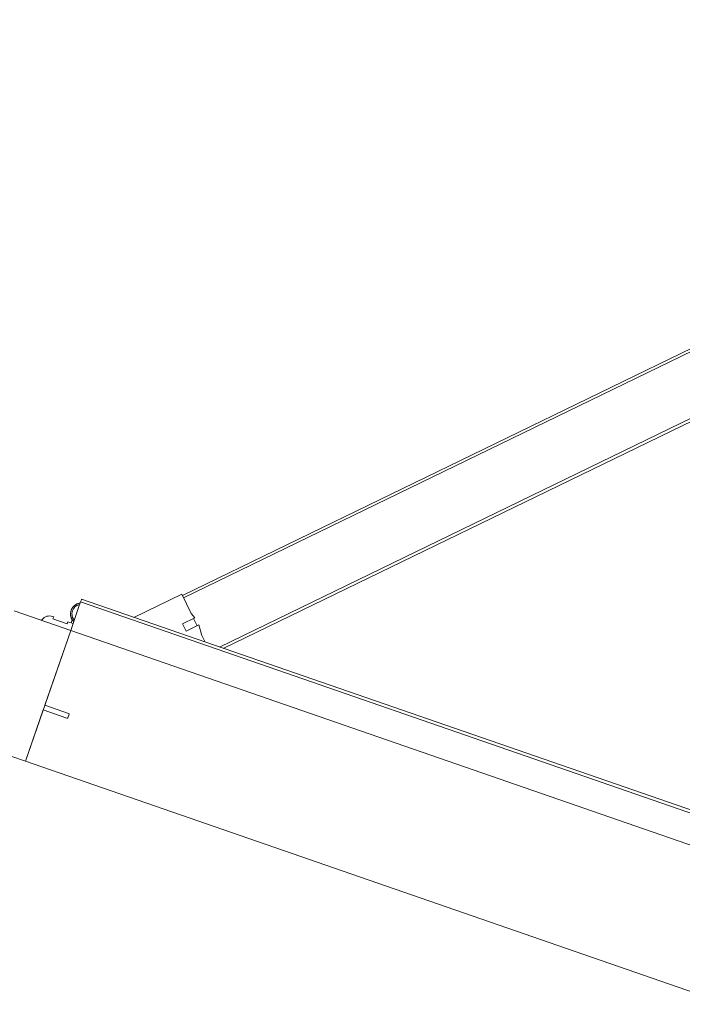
# Model space of a CAD drawing. Header units: inches. Extents: x 424 to 2043, y -237 to 445.
# Tile 229 of 256: x 712.169 to 712.655, y 12.075 to 12.798. Entities that reach past the tile are written whole.
import ezdxf

# ---------------------------------------------------------------- set-up
doc = ezdxf.new("R2010")
doc.units = ezdxf.units.IN
doc.header["$MEASUREMENT"] = 0
doc.layers.add('A-DOOR', color=31, linetype='Continuous', lineweight=9)
doc.styles.get("Standard").update_dxf_attribs({"font": 'arial.ttf'})
doc.dimstyles.new('ISO-25', dxfattribs={"dimtxt": 1.2, "dimasz": 0.5, "dimexe": 0.8, "dimexo": 50, "dimtad": 1, "dimtoh": 1, "dimdec": 1, "dimdsep": 46, "dimtxsty": 'Standard', "dimblk": 'ARCHTICK', "dimcen": 2.5, "dimadec": 0, "dimazin": 0, "dimtfac": 1, "dimtdec": 1, "dimtmove": 0, "dimatfit": 3, "dimldrblk": 'ARCHTICK', "dimfxl": 1, "dimfxlon": 1, "dimarcsym": 0})

# ---------------------------------------------------------------- blocks, each defined once
blk = doc.blocks.new('5-panel_Bi-fold_external_door_10806 - Type 1-V7-اول')
at = {"layer": 'A-DOOR'}
for p, q in [((-1.67569, 0.68899), (-2.26202, 0.10265)), ((-1.67427, 0.68757), (-2.26061, 0.10124)), ((-1.64316, 0.65646), (-2.22393, 0.0757)), ((-1.64175, 0.65504), (-2.2211, 0.07569)), ((-2.26273, 0.10336), (-2.29039, 0.0757)), ((-2.25157, 0.09221), (-2.26273, 0.10336)), ((-2.26061, 0.10124), (-2.26202, 0.10265)), ((-2.25513, 0.08303), (-2.24801, 0.09015)), ((-2.24801, 0.09015), (-2.25157, 0.09221)), ((-2.24452, 0.08515), (-2.24877, 0.08939)), ((-2.25089, 0.07878), (-2.25513, 0.08303)), ((-2.24353, 0.08614), (-2.25089, 0.07878)), ((-2.23892, 0.07956), (-2.24353, 0.08614)), ((-2.23506, 0.0757), (-2.23892, 0.07956)), ((2.581, 0.0759), (-2.331, 0.0759)), ((-2.331, 0.07546), (-2.331, 0.0759)), ((-2.331, 0.07429), (-2.331, 0.07546)), ((-2.331, 0.0737), (-2.331, 0.07429)), ((2.581, 0.0737), (-2.331, 0.0737)), ((-2.331, 0.06925), (-2.331, 0.0737)), ((-2.331, 0.05382), (-2.331, 0.06925)), ((-2.3325, 0.0594), (-2.3325, 0.0569)), ((-2.3325, 0.0594), (-2.3325, 0.0569)), ((-2.3325, 0.0594), (-2.3325, 0.0569)), ((-2.3325, 0.0594), (-2.3325, 0.0569)), ((-2.331, 0.0516), (-2.375, 0.0516)), ((-2.34605, 0.0569), (-2.3469, 0.0569)), ((-2.34605, 0.0569), (-2.3469, 0.0569)), ((-2.34605, 0.0553), (-2.34605, 0.0569)), ((-2.34605, 0.0553), (-2.34605, 0.0569)), ((-2.33495, 0.0553), (-2.34605, 0.0553)), ((-2.331, 0.0569), (-2.33495, 0.0569)), ((-2.33495, 0.0569), (-2.33495, 0.0553)), ((-2.331, 0.0516), (-2.331, 0.05382)), ((-2.331, -0.05), (-2.331, 0.0516)), ((-2.331, 0.0516), (2.581, 0.0516)), ((-2.331, -0.0065), (-2.331, 0.0516)), ((-2.3125, -0.0065), (-2.331, -0.0065)), ((-2.312, -0.0097), (-2.312, -0.007)), ((-2.331, -0.05), (-2.331, -0.0102)), ((-2.331, -0.0102), (-2.3125, -0.0102)), ((-2.375, -0.05), (-2.331, -0.05)), ((-2.331, -0.05), (2.581, -0.05))]:
    blk.add_line(p, q, dxfattribs=at)
at = {"layer": 'A-DOOR', "flags": 128}
blk.add_lwpolyline([(-2.33119, 0.0727), (-2.33148, 0.07254), (-2.33175, 0.07238), (-2.33202, 0.0722), (-2.33228, 0.07202), (-2.33253, 0.07182), (-2.33278, 0.07161), (-2.33301, 0.0714), (-2.33324, 0.07117), (-2.33346, 0.07094), (-2.33367, 0.0707), (-2.33386, 0.07045), (-2.33405, 0.07019), (-2.33423, 0.06992), (-2.3344, 0.06965), (-2.33456, 0.06937), (-2.3347, 0.06909), (-2.33483, 0.06879), (-2.33496, 0.0685), (-2.33507, 0.0682), (-2.33516, 0.06789), (-2.33525, 0.06759), (-2.33532, 0.06727), (-2.33538, 0.06696), (-2.33543, 0.06664), (-2.33547, 0.06633), (-2.33549, 0.06601), (-2.3355, 0.06569), (-2.3355, 0.06537), (-2.33548, 0.06505), (-2.33545, 0.06473), (-2.33541, 0.06441), (-2.33536, 0.0641), (-2.33529, 0.06378), (-2.33521, 0.06347), (-2.33512, 0.06317), (-2.33502, 0.06286), (-2.3349, 0.06256), (-2.33477, 0.06227), (-2.33464, 0.06198), (-2.33449, 0.0617), (-2.33432, 0.06142), (-2.33415, 0.06115), (-2.33397, 0.06089), (-2.33377, 0.06064), (-2.33357, 0.06039), (-2.33336, 0.06015), (-2.33314, 0.05992), (-2.3329, 0.0597), (-2.33266, 0.05949), (-2.33241, 0.05929), (-2.33216, 0.0591), (-2.33189, 0.05892), (-2.33162, 0.05874), (-2.33135, 0.05859), (-2.33106, 0.05844)], dxfattribs=at)
blk.add_lwpolyline([(-2.33119, 0.0727), (-2.33148, 0.07254), (-2.33175, 0.07238), (-2.33202, 0.0722), (-2.33228, 0.07202), (-2.33253, 0.07182), (-2.33278, 0.07161), (-2.33301, 0.0714), (-2.33324, 0.07117), (-2.33346, 0.07094), (-2.33367, 0.0707), (-2.33386, 0.07045), (-2.33405, 0.07019), (-2.33423, 0.06992), (-2.3344, 0.06965), (-2.33456, 0.06937), (-2.3347, 0.06909), (-2.33483, 0.06879), (-2.33496, 0.0685), (-2.33507, 0.0682), (-2.33516, 0.06789), (-2.33525, 0.06759), (-2.33532, 0.06727), (-2.33538, 0.06696), (-2.33543, 0.06664), (-2.33547, 0.06633), (-2.33549, 0.06601), (-2.3355, 0.06569), (-2.3355, 0.06537), (-2.33548, 0.06505), (-2.33545, 0.06473), (-2.33541, 0.06441), (-2.33536, 0.0641), (-2.33529, 0.06378), (-2.33521, 0.06347), (-2.33512, 0.06317), (-2.33502, 0.06286), (-2.3349, 0.06256), (-2.33477, 0.06227), (-2.33464, 0.06198), (-2.33449, 0.0617), (-2.33432, 0.06142), (-2.33415, 0.06115), (-2.33397, 0.06089), (-2.33377, 0.06064), (-2.33357, 0.06039), (-2.33336, 0.06015), (-2.33314, 0.05992), (-2.3329, 0.0597), (-2.33266, 0.05949), (-2.33241, 0.05929), (-2.33216, 0.0591), (-2.33189, 0.05892), (-2.33162, 0.05874), (-2.33135, 0.05859), (-2.33106, 0.05844)], dxfattribs=at)
blk.add_lwpolyline([(-2.33119, 0.0727), (-2.33148, 0.07254), (-2.33175, 0.07238), (-2.33202, 0.0722), (-2.33228, 0.07202), (-2.33253, 0.07182), (-2.33278, 0.07161), (-2.33301, 0.0714), (-2.33324, 0.07117), (-2.33346, 0.07094), (-2.33367, 0.0707), (-2.33386, 0.07045), (-2.33405, 0.07019), (-2.33423, 0.06992), (-2.3344, 0.06965), (-2.33456, 0.06937), (-2.3347, 0.06909), (-2.33483, 0.06879), (-2.33496, 0.0685), (-2.33507, 0.0682), (-2.33516, 0.06789), (-2.33525, 0.06759), (-2.33532, 0.06727), (-2.33538, 0.06696), (-2.33543, 0.06664), (-2.33547, 0.06633), (-2.33549, 0.06601), (-2.3355, 0.06569), (-2.3355, 0.06537), (-2.33548, 0.06505), (-2.33545, 0.06473), (-2.33541, 0.06441), (-2.33536, 0.0641), (-2.33529, 0.06378), (-2.33521, 0.06347), (-2.33512, 0.06317), (-2.33502, 0.06286), (-2.3349, 0.06256), (-2.33477, 0.06227), (-2.33464, 0.06198), (-2.33449, 0.0617), (-2.33432, 0.06142), (-2.33415, 0.06115), (-2.33397, 0.06089), (-2.33377, 0.06064), (-2.33357, 0.06039), (-2.33336, 0.06015), (-2.33314, 0.05992), (-2.3329, 0.0597), (-2.33266, 0.05949), (-2.33241, 0.05929), (-2.33216, 0.0591), (-2.33189, 0.05892), (-2.33162, 0.05874), (-2.33135, 0.05859), (-2.33106, 0.05844)], dxfattribs=at)
blk.add_lwpolyline([(-2.33119, 0.0727), (-2.33148, 0.07254), (-2.33175, 0.07238), (-2.33202, 0.0722), (-2.33228, 0.07202), (-2.33253, 0.07182), (-2.33278, 0.07161), (-2.33301, 0.0714), (-2.33324, 0.07117), (-2.33346, 0.07094), (-2.33367, 0.0707), (-2.33386, 0.07045), (-2.33405, 0.07019), (-2.33423, 0.06992), (-2.3344, 0.06965), (-2.33456, 0.06937), (-2.3347, 0.06909), (-2.33483, 0.06879), (-2.33496, 0.0685), (-2.33507, 0.0682), (-2.33516, 0.06789), (-2.33525, 0.06759), (-2.33532, 0.06727), (-2.33538, 0.06696), (-2.33543, 0.06664), (-2.33547, 0.06633), (-2.33549, 0.06601), (-2.3355, 0.06569), (-2.3355, 0.06537), (-2.33548, 0.06505), (-2.33545, 0.06473), (-2.33541, 0.06441), (-2.33536, 0.0641), (-2.33529, 0.06378), (-2.33521, 0.06347), (-2.33512, 0.06317), (-2.33502, 0.06286), (-2.3349, 0.06256), (-2.33477, 0.06227), (-2.33464, 0.06198), (-2.33449, 0.0617), (-2.33432, 0.06142), (-2.33415, 0.06115), (-2.33397, 0.06089), (-2.33377, 0.06064), (-2.33357, 0.06039), (-2.33336, 0.06015), (-2.33314, 0.05992), (-2.3329, 0.0597), (-2.33266, 0.05949), (-2.33241, 0.05929), (-2.33216, 0.0591), (-2.33189, 0.05892), (-2.33162, 0.05874), (-2.33135, 0.05859), (-2.33106, 0.05844)], dxfattribs=at)
blk.add_lwpolyline([(-2.33119, 0.0727), (-2.33148, 0.07254), (-2.33175, 0.07238), (-2.33202, 0.0722), (-2.33228, 0.07202), (-2.33253, 0.07182), (-2.33278, 0.07161), (-2.33301, 0.0714), (-2.33324, 0.07117), (-2.33346, 0.07094), (-2.33367, 0.0707), (-2.33386, 0.07045), (-2.33405, 0.07019), (-2.33423, 0.06992), (-2.3344, 0.06965), (-2.33456, 0.06937), (-2.3347, 0.06909), (-2.33483, 0.06879), (-2.33496, 0.0685), (-2.33507, 0.0682), (-2.33516, 0.06789), (-2.33525, 0.06759), (-2.33532, 0.06727), (-2.33538, 0.06696), (-2.33543, 0.06664), (-2.33547, 0.06633), (-2.33549, 0.06601), (-2.3355, 0.06569), (-2.3355, 0.06537), (-2.33548, 0.06505), (-2.33545, 0.06473), (-2.33541, 0.06441), (-2.33536, 0.0641), (-2.33529, 0.06378), (-2.33521, 0.06347), (-2.33512, 0.06317), (-2.33502, 0.06286), (-2.3349, 0.06256), (-2.33477, 0.06227), (-2.33464, 0.06198), (-2.33449, 0.0617), (-2.33432, 0.06142), (-2.33415, 0.06115), (-2.33397, 0.06089), (-2.33377, 0.06064), (-2.33357, 0.06039), (-2.33336, 0.06015), (-2.33314, 0.05992), (-2.3329, 0.0597), (-2.33266, 0.05949), (-2.33241, 0.05929), (-2.33216, 0.0591), (-2.33189, 0.05892), (-2.33162, 0.05874), (-2.33135, 0.05859), (-2.33106, 0.05844)], dxfattribs=at)
blk.add_lwpolyline([(-2.33119, 0.0727), (-2.33148, 0.07254), (-2.33175, 0.07238), (-2.33202, 0.0722), (-2.33228, 0.07202), (-2.33253, 0.07182), (-2.33278, 0.07161), (-2.33301, 0.0714), (-2.33324, 0.07117), (-2.33346, 0.07094), (-2.33367, 0.0707), (-2.33386, 0.07045), (-2.33405, 0.07019), (-2.33423, 0.06992), (-2.3344, 0.06965), (-2.33456, 0.06937), (-2.3347, 0.06909), (-2.33483, 0.06879), (-2.33496, 0.0685), (-2.33507, 0.0682), (-2.33516, 0.06789), (-2.33525, 0.06759), (-2.33532, 0.06727), (-2.33538, 0.06696), (-2.33543, 0.06664), (-2.33547, 0.06633), (-2.33549, 0.06601), (-2.3355, 0.06569), (-2.3355, 0.06537), (-2.33548, 0.06505), (-2.33545, 0.06473), (-2.33541, 0.06441), (-2.33536, 0.0641), (-2.33529, 0.06378), (-2.33521, 0.06347), (-2.33512, 0.06317), (-2.33502, 0.06286), (-2.3349, 0.06256), (-2.33477, 0.06227), (-2.33464, 0.06198), (-2.33449, 0.0617), (-2.33432, 0.06142), (-2.33415, 0.06115), (-2.33397, 0.06089), (-2.33377, 0.06064), (-2.33357, 0.06039), (-2.33336, 0.06015), (-2.33314, 0.05992), (-2.3329, 0.0597), (-2.33266, 0.05949), (-2.33241, 0.05929), (-2.33216, 0.0591), (-2.33189, 0.05892), (-2.33162, 0.05874), (-2.33135, 0.05859), (-2.33106, 0.05844)], dxfattribs=at)
blk.add_lwpolyline([(-2.33119, 0.0727), (-2.33148, 0.07254), (-2.33175, 0.07238), (-2.33202, 0.0722), (-2.33228, 0.07202), (-2.33253, 0.07182), (-2.33278, 0.07161), (-2.33301, 0.0714), (-2.33324, 0.07117), (-2.33346, 0.07094), (-2.33367, 0.0707), (-2.33386, 0.07045), (-2.33405, 0.07019), (-2.33423, 0.06992), (-2.3344, 0.06965), (-2.33456, 0.06937), (-2.3347, 0.06909), (-2.33483, 0.06879), (-2.33496, 0.0685), (-2.33507, 0.0682), (-2.33516, 0.06789), (-2.33525, 0.06759), (-2.33532, 0.06727), (-2.33538, 0.06696), (-2.33543, 0.06664), (-2.33547, 0.06633), (-2.33549, 0.06601), (-2.3355, 0.06569), (-2.3355, 0.06537), (-2.33548, 0.06505), (-2.33545, 0.06473), (-2.33541, 0.06441), (-2.33536, 0.0641), (-2.33529, 0.06378), (-2.33521, 0.06347), (-2.33512, 0.06317), (-2.33502, 0.06286), (-2.3349, 0.06256), (-2.33477, 0.06227), (-2.33464, 0.06198), (-2.33449, 0.0617), (-2.33432, 0.06142), (-2.33415, 0.06115), (-2.33397, 0.06089), (-2.33377, 0.06064), (-2.33357, 0.06039), (-2.33336, 0.06015), (-2.33314, 0.05992), (-2.3329, 0.0597), (-2.33266, 0.05949), (-2.33241, 0.05929), (-2.33216, 0.0591), (-2.33189, 0.05892), (-2.33162, 0.05874), (-2.33135, 0.05859), (-2.33106, 0.05844)], dxfattribs=at)
blk.add_lwpolyline([(-2.33119, 0.0727), (-2.33148, 0.07254), (-2.33175, 0.07238), (-2.33202, 0.0722), (-2.33228, 0.07202), (-2.33253, 0.07182), (-2.33278, 0.07161), (-2.33301, 0.0714), (-2.33324, 0.07117), (-2.33346, 0.07094), (-2.33367, 0.0707), (-2.33386, 0.07045), (-2.33405, 0.07019), (-2.33423, 0.06992), (-2.3344, 0.06965), (-2.33456, 0.06937), (-2.3347, 0.06909), (-2.33483, 0.06879), (-2.33496, 0.0685), (-2.33507, 0.0682), (-2.33516, 0.06789), (-2.33525, 0.06759), (-2.33532, 0.06727), (-2.33538, 0.06696), (-2.33543, 0.06664), (-2.33547, 0.06633), (-2.33549, 0.06601), (-2.3355, 0.06569), (-2.3355, 0.06537), (-2.33548, 0.06505), (-2.33545, 0.06473), (-2.33541, 0.06441), (-2.33536, 0.0641), (-2.33529, 0.06378), (-2.33521, 0.06347), (-2.33512, 0.06317), (-2.33502, 0.06286), (-2.3349, 0.06256), (-2.33477, 0.06227), (-2.33464, 0.06198), (-2.33449, 0.0617), (-2.33432, 0.06142), (-2.33415, 0.06115), (-2.33397, 0.06089), (-2.33377, 0.06064), (-2.33357, 0.06039), (-2.33336, 0.06015), (-2.33314, 0.05992), (-2.3329, 0.0597), (-2.33266, 0.05949), (-2.33241, 0.05929), (-2.33216, 0.0591), (-2.33189, 0.05892), (-2.33162, 0.05874), (-2.33135, 0.05859), (-2.33106, 0.05844)], dxfattribs=at)
at = {"layer": 'A-DOOR'}
for centre, radius, start, end in [((-2.3275, 0.0656), 0.007, 124.64102, 235.35898), ((-2.3275, 0.06565), 0.008, 231.31781, 244.0452), ((-2.3275, 0.06565), 0.008, 231.31781, 244.0452), ((-2.3275, 0.06565), 0.008, 231.31781, 244.0452), ((-2.3275, 0.06565), 0.008, 231.31781, 244.0452), ((-2.353, 0.05215), 0.0005, 159.74775, 270), ((-2.353, 0.05215), 0.0005, 159.74775, 270), ((-2.3469, 0.0499), 0.007, 90, 159.74775), ((-2.3469, 0.0499), 0.007, 90, 159.74775), ((-2.3125, -0.007), 0.0005, 0, 90), ((-2.3125, -0.0097), 0.0005, 270, 0)]:
    blk.add_arc(centre, radius, start, end, dxfattribs=at)
blk = doc.blocks.new('_ArchTick')
at = {"color": 0, "linetype": 'ByBlock', "const_width": 0.15}
blk.add_lwpolyline([(-0.5, -0.5), (0.5, 0.5)], dxfattribs=at)
blk = doc.blocks.new('*D952')
at = {"color": 0, "lineweight": -2, "transparency": 16777216}
for p, q in [((701.88859, 23.51676), (701.61256, 22.76588)), ((701.88859, 23.51676), (732.66778, 12.20209)), ((732.66778, 12.20209), (732.39175, 11.45121))]:
    blk.add_line(p, q, dxfattribs=at)
at = {"layer": 'Defpoints', "color": 0, "transparency": 16777216}
for p in [(701.91322, 23.58377), (732.69241, 12.2691), (732.66778, 12.20209)]:
    blk.add_point(p, dxfattribs=at)
at = {"color": 0, "lineweight": -2, "transparency": 16777216, "xscale": 0.5, "yscale": 0.5, "zscale": 0.5}
for p, rotation in [((701.88859, 23.51676), 159.8161821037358), ((732.66778, 12.20209), 339.8161821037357)]:
    blk.add_blockref('_ArchTick', p, dxfattribs=dict(at, rotation=rotation))
at = {"color": 0, "transparency": 16777216, "insert": (717.70537, 19.02149), "char_height": 1.2, "attachment_point": 5, "rotation": 339.81618}
blk.add_mtext('32.8', dxfattribs=at)

msp = doc.modelspace()

# ---------------------------------------------------------------- block references
at = {"layer": 'A-DOOR', "rotation": 340.8941701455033}
msp.add_blockref('5-panel_Bi-fold_external_door_10806 - Type 1-V7-اول', (714.39257, 11.53794), dxfattribs=at)

# ---------------------------------------------------------------- dimensions: what is measured, and where the dimension line sits
dim = msp.add_aligned_dim(p1=(701.91322, 23.58377), p2=(732.69241, 12.2691), distance=-0.07139, dimstyle='ISO-25')
dim.commit()
dim.dimension.update_dxf_attribs({"geometry": '*D952', "text_midpoint": (717.70537, 19.02149)})

doc.saveas('drawing.dxf')
